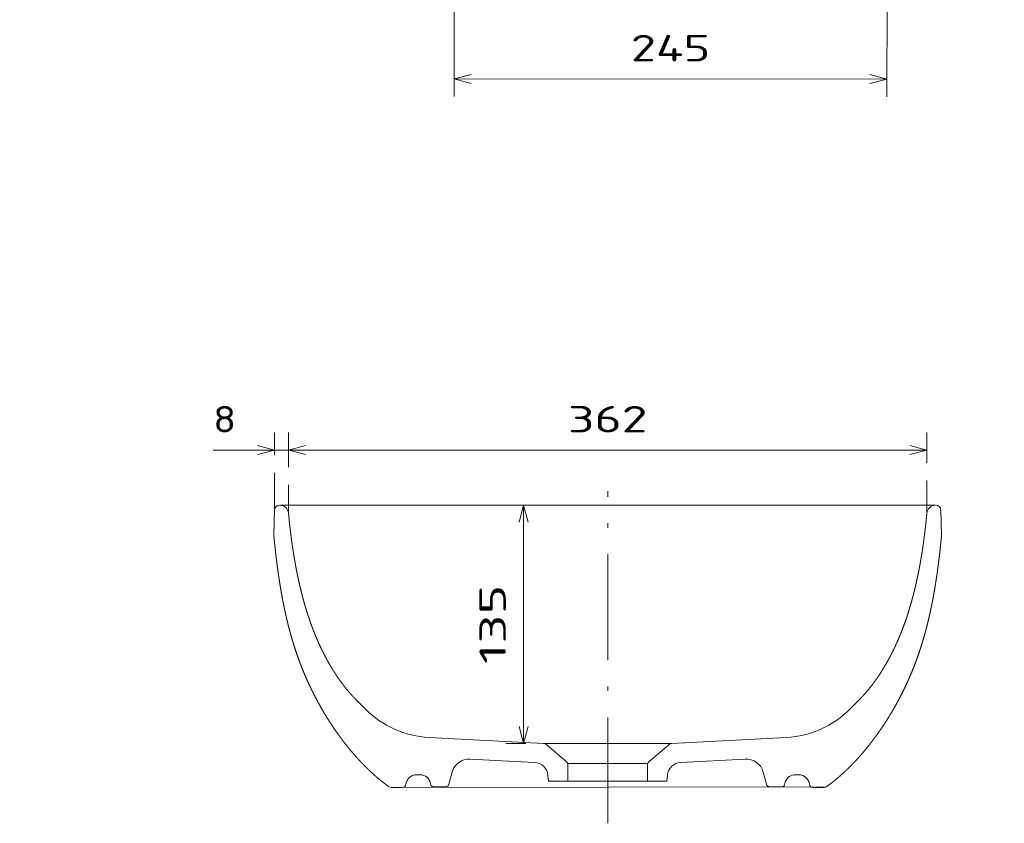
# Model space of a CAD drawing. Extents: x 0 to 420, y 0 to 297.
# Tile 94 of 99: x 216 to 327, y 112 to 203. Entities that reach past the tile are written whole.
import ezdxf
from ezdxf.enums import TextEntityAlignment as Align

# ---------------------------------------------------------------- set-up
doc = ezdxf.new("R2010")
doc.units = 0
doc.linetypes.add('DASHDOT', pattern=[18.5, 12, -3, 0.5, -3])
doc.layers.get('0').update_dxf_attribs({"lineweight": 13})
doc.styles.get("Standard").update_dxf_attribs({"font": 'isocp.shx'})
doc.dimstyles.get("Standard").update_dxf_attribs({"dimtxt": 2.5, "dimasz": 2.5, "dimexe": 1.25, "dimexo": 0.625, "dimtad": 1, "dimcen": 2.5, "dimadec": 0, "dimazin": 0, "dimtfac": 1, "dimtmove": 0, "dimatfit": 0, "dimfxl": 0, "dimarcsym": 0})

# ---------------------------------------------------------------- blocks, each defined once
blk = doc.blocks.new('*D')
at = {"color": 7, "lineweight": 5, "ltscale": 0.356489}
for p, q in [((55.95, 241.9), (55.95, 256.16)), ((175.24, 241.9), (175.24, 256.16))]:
    blk.add_line(p, q, dxfattribs=at)
at = {"color": 7, "lineweight": 5, "ltscale": 0.34779}
for p, q in [((251.41, 241.91), (251.41, 255.82)), ((327.09, 241.91), (327.09, 255.82))]:
    blk.add_line(p, q, dxfattribs=at)
at = {"color": 7, "lineweight": 5}
for p, q in [((55.95, 254.16), (175.24, 254.16)), ((251.41, 253.82), (327.09, 253.82)), ((72.96, 243.31), (36.86, 243.31)), ((38.86, 211.33), (38.86, 243.31)), ((68.71, 211.33), (36.86, 211.33)), ((264.74, 196.71), (313.79, 196.7)), ((70.68, 195.46), (160.75, 195.52)), ((318.31, 154.65), (245.97, 154.65)), ((272.6, 121.39), (272.6, 148.4)), ((94.82, 136.91), (119.38, 121.13))]:
    blk.add_line(p, q, dxfattribs=at)
at = {"color": 7, "lineweight": 5, "ltscale": 0.396859}
for p, q in [((70.67, 209.33), (70.68, 193.46)), ((160.74, 209.4), (160.75, 193.52))]:
    blk.add_line(p, q, dxfattribs=at)
at = {"color": 7, "lineweight": 5, "ltscale": 0.365393}
for p, q in [((264.74, 209.32), (264.73, 194.71)), ((313.8, 209.32), (313.79, 194.7))]:
    blk.add_line(p, q, dxfattribs=at)
at = {"color": 7, "lineweight": 5, "ltscale": 0.064291}
blk.add_line((244.38, 154.08), (244.38, 156.65), dxfattribs=at)
at = {"color": 7, "lineweight": 5, "ltscale": 0.098545}
blk.add_line((245.97, 152.71), (245.97, 156.65), dxfattribs=at)
blk.add_line((245.97, 152.71), (245.97, 156.65), dxfattribs=at)
at = {"color": 7, "lineweight": 5, "ltscale": 0.086658}
blk.add_line((318.31, 153.19), (318.31, 156.65), dxfattribs=at)
at = {"color": 7, "lineweight": 5, "ltscale": 0.338509}
blk.add_line((250.97, 154.65), (237.43, 154.65), dxfattribs=at)
at = {"color": 7, "lineweight": 5, "ltscale": 0.056621}
blk.add_line((272.87, 121.39), (270.6, 121.39), dxfattribs=at)
at = {"color": 7, "lineweight": 5}
for points in [[(57.88, 254.68), (55.95, 254.16), (57.88, 253.65)], [(173.31, 253.65), (175.24, 254.16), (173.31, 254.68)], [(253.35, 254.34), (251.41, 253.82), (253.35, 253.3)], [(325.16, 253.3), (327.09, 253.82), (325.16, 254.34)], [(39.37, 241.38), (38.86, 243.31), (38.34, 241.38)], [(38.34, 213.27), (38.86, 211.33), (39.37, 213.27)], [(266.67, 197.22), (264.74, 196.71), (266.67, 196.19)], [(311.86, 196.18), (313.79, 196.7), (311.86, 197.22)], [(72.61, 195.98), (70.68, 195.46), (72.61, 194.94)], [(158.81, 195.01), (160.75, 195.52), (158.81, 196.04)], [(242.44, 154.14), (244.38, 154.65), (242.44, 155.17)], [(247.9, 155.17), (245.97, 154.65), (247.9, 154.14)], [(247.9, 155.17), (245.97, 154.65), (247.9, 154.14)], [(316.38, 154.14), (318.31, 154.65), (316.38, 155.17)], [(273.12, 146.47), (272.6, 148.4), (272.09, 146.47)], [(113.71, 125.39), (111.81, 126), (113.15, 124.52)], [(272.09, 123.33), (272.6, 121.39), (273.12, 123.33)], [(117.47, 121.74), (119.38, 121.13), (118.03, 122.61)]]:
    blk.add_lwpolyline(points, dxfattribs=at)
for s, p, p2 in [('600', (111.09, 256.16), (120.1, 256.16)), ('380', (284.75, 255.82), (293.76, 255.82))]:
    blk.add_text(s, height=3, dxfattribs=at).set_placement(p, p2, align=Align.FIT)
for s, rotation, p, p2 in [('160', 89.9999, (36.86, 222.82), (36.86, 231.83)), ('245', 359.9921, (284.76, 198.7), (293.77, 198.7)), ('450', 0.0408, (111.21, 197.49), (120.21, 197.5)), ('8', 360, (237.43, 156.65), (240.03, 156.65)), ('362', 360, (277.64, 156.65), (286.64, 156.65)), ('%%c', 327.2872, (95.9, 138.59), (98.42, 136.97)), ('135', 90, (270.6, 130.4), (270.6, 139.4)), ('45', 327.2872, (99.27, 136.43), (104.15, 133.29))]:
    blk.add_text(s, height=3, rotation=rotation, dxfattribs=at).set_placement(p, p2, align=Align.FIT)
blk = doc.blocks.new('BLOCK246')
at = {"color": 7, "lineweight": 5, "ltscale": 0.352098}
for p, q in [((156.96, 188.82), (142.88, 189.19)), ((156.96, -188.82), (142.88, -189.19))]:
    blk.add_line(p, q, dxfattribs=at)
at = {"color": 7, "lineweight": 5, "ltscale": 0.195762}
for p, q in [((44.44, 137.39), (50, 142.9)), ((44.44, -137.39), (50, -142.9))]:
    blk.add_line(p, q, dxfattribs=at)
at = {"color": 7, "lineweight": 5, "ltscale": 0.161383}
for p, q in [((-0.09, 122.72), (-0.01, 116.27)), ((-0.09, -122.72), (-0.01, -116.27))]:
    blk.add_line(p, q, dxfattribs=at)
at = {"color": 7, "lineweight": 5, "ltscale": 0.049973}
for p, q in [((7.12, 106.42), (7.1, 108.42)), ((7.12, -106.42), (7.1, -108.42))]:
    blk.add_line(p, q, dxfattribs=at)
at = {"color": 7, "lineweight": 5}
for p, q in [((24.83, 36.35), (28.23, 101.2)), ((14.08, 41.4), (15.99, 77.95)), ((24.83, -36.35), (28.23, -101.2)), ((14.08, -41.4), (15.99, -77.95))]:
    blk.add_line(p, q, dxfattribs=at)
at = {"color": 7, "lineweight": 5, "ltscale": 0.163408}
for p, q in [((0.32, 91.86), (0.23, 98.4)), ((0.32, -91.86), (0.23, -98.4))]:
    blk.add_line(p, q, dxfattribs=at)
at = {"color": 7, "lineweight": 5, "ltscale": 0.175911}
for p, q in [((8.59, 88.13), (1.8, 89.95)), ((8.59, -88.13), (1.8, -89.95))]:
    blk.add_line(p, q, dxfattribs=at)
at = {"color": 7, "lineweight": 5, "ltscale": 0.086072}
for p, q in [((6.92, 33.86), (3.5, 33.5)), ((6.92, -33.86), (3.5, -33.5))]:
    blk.add_line(p, q, dxfattribs=at)
at = {"color": 7, "lineweight": 5, "ltscale": 0.275}
for p, q in [((3.5, 22.5), (3.5, 33.5)), ((3.5, -22.5), (3.5, -33.5))]:
    blk.add_line(p, q, dxfattribs=at)
at = {"color": 7, "lineweight": 5, "ltscale": 0.361894}
for p, q in [((14.71, 23.55), (24.11, 34.56)), ((14.71, -23.55), (24.11, -34.56))]:
    blk.add_line(p, q, dxfattribs=at)
at = {"color": 7, "lineweight": 5, "ltscale": 0.223256}
for p, q in [((3.5, 22.5), (12.43, 22.5)), ((12.43, -22.5), (3.5, -22.5))]:
    blk.add_line(p, q, dxfattribs=at)
at = {"color": 7, "lineweight": 5}
for centre, radius, start, end in [((154.88, 185.84), 5, 275.2103, 359.4875), ((156.88, 185.82), 3, 359.4875, 88.5), ((83.15, 98.32), 55, 134.7381, 177), ((1.91, 122.75), 2, 144.152, 180.7592), ((1.99, 116.29), 2, 180.7594, 263.5786), ((1.1, 108.34), 6, 0.7593, 83.5786), ((1.12, 106.35), 6, 277.94, 0.7593), ((2.23, 98.42), 2, 97.94, 180.7592), ((2.32, 91.89), 2, 180.7592, 254.9999), ((6.01, 78.47), 10, 357, 75), ((6.09, 41.82), 8, 276.0001, 357), ((21.83, 36.51), 3, 319.4999, 356.9999), ((12.43, 25.5), 3, 270.0001, 319.4999), ((12.43, -25.5), 3, 40.5001, 89.9999), ((6.09, -41.82), 8, 2.9999, 83.9999), ((21.83, -36.51), 3, 3.0001, 40.5001), ((6.01, -78.47), 10, 285, 3), ((2.32, -91.89), 2, 104.9998, 179.2413), ((2.23, -98.42), 2, 179.2408, 262.06), ((1.12, -106.35), 6, 359.2407, 82.06), ((83.15, -98.32), 55, 183, 225.2619), ((1.1, -108.34), 6, 276.4214, 359.2406), ((1.99, -116.29), 2, 96.4214, 179.2406), ((1.91, -122.75), 2, 179.2408, 215.848), ((154.88, -185.84), 5, 0.5125, 84.7897), ((156.88, -185.82), 3, 271.5, 0.5125)]:
    blk.add_arc(centre, radius, start, end, dxfattribs=at)
for points, knots in [([(142.88, 189.19), (142.4, 189.14), (141.92, 189.1), (141.44, 189.06), (140.49, 188.97), (139.53, 188.87), (139.05, 188.83), (136.63, 188.59), (134.22, 188.33), (132.28, 188.11), (129.37, 187.76), (126.45, 187.39), (125.48, 187.26), (123.84, 187.04), (122.2, 186.81), (121.54, 186.72), (120.23, 186.53), (118.91, 186.33), (118.25, 186.23), (115.77, 185.85), (113.29, 185.45), (111.48, 185.14), (109.08, 184.71), (106.68, 184.26), (106.1, 184.15), (104.42, 183.83), (102.74, 183.49), (101.64, 183.26), (100.03, 182.92), (98.41, 182.56), (97.89, 182.45), (95.85, 181.99), (93.82, 181.5), (92.31, 181.13), (90.33, 180.63), (88.36, 180.1), (87.89, 179.97), (86.94, 179.71), (86, 179.45), (85.53, 179.31), (84.15, 178.92), (82.77, 178.51), (81.87, 178.23), (80.08, 177.68), (78.31, 177.11), (77.43, 176.82), (74.88, 175.96), (72.34, 175.05), (70.67, 174.43), (68.2, 173.48), (65.74, 172.48), (64.94, 172.15), (62.93, 171.3), (60.93, 170.43), (59.74, 169.89), (57.37, 168.8), (55.02, 167.66), (53.85, 167.08), (51.52, 165.9), (49.21, 164.68), (48.06, 164.05), (46.15, 163), (44.26, 161.91), (43.5, 161.47), (42, 160.59), (40.51, 159.68), (39.77, 159.23), (37.56, 157.85), (35.39, 156.43), (33.95, 155.47), (31.82, 154.01), (29.72, 152.51), (29.04, 152.02), (27.67, 151.01), (26.32, 150), (25.66, 149.48), (24.34, 148.46), (23.04, 147.43), (22.4, 146.91), (20.53, 145.38), (18.69, 143.81), (17.5, 142.76), (16.04, 141.44), (14.6, 140.09), (14.32, 139.82), (13.77, 139.3), (13.22, 138.77), (12.94, 138.5), (11.62, 137.2), (10.32, 135.88), (9.3, 134.81), (7.82, 133.21), (6.38, 131.57), (5.91, 131.03), (4.45, 129.33), (3.04, 127.59), (2.1, 126.38), (1.18, 125.16), (0.29, 123.92)], [0.00001, 0.00001, 0.00001, 0.00001, 0.00001, 0.00001, 3.43757, 3.43757, 3.43757, 6.875139, 6.875139, 6.875139, 20.790687, 20.790687, 20.790687, 27.831227, 27.831227, 27.831227, 32.583876, 32.583876, 32.583876, 37.336525, 37.336525, 37.336525, 50.519732, 50.519732, 50.519732, 54.738467, 54.738467, 54.738467, 62.719162, 62.719162, 62.719162, 66.534266, 66.534266, 66.534266, 77.625325, 77.625325, 77.625325, 81.121089, 81.121089, 81.121089, 84.616853, 84.616853, 84.616853, 91.375285, 91.375285, 91.375285, 97.94539, 97.94539, 97.94539, 110.636554, 110.636554, 110.636554, 116.875612, 116.875612, 116.875612, 126.194001, 126.194001, 126.194001, 135.521874, 135.521874, 135.521874, 144.856086, 144.856086, 144.856086, 151.083331, 151.083331, 151.083331, 157.298943, 157.298943, 157.298943, 169.634142, 169.634142, 169.634142, 175.706167, 175.706167, 175.706167, 181.701963, 181.701963, 181.701963, 187.584027, 187.584027, 187.584027, 198.947093, 198.947093, 198.947093, 201.670459, 201.670459, 201.670459, 204.393826, 204.393826, 204.393826, 214.897406, 214.897406, 214.897406, 219.96023, 219.96023, 219.96023, 230.892818, 230.892818, 230.892818, 230.892818, 230.892818, 230.892818]), ([(50, 142.9), (50.61, 143.5), (51.22, 144.09), (51.85, 144.68), (53.12, 145.84), (54.42, 146.97), (55.09, 147.53), (56.46, 148.65), (57.86, 149.74), (58.58, 150.29), (59.5, 150.97), (60.43, 151.64), (60.62, 151.78), (61.01, 152.05), (61.4, 152.33), (61.59, 152.46), (62.59, 153.16), (63.6, 153.84), (64.42, 154.37), (65.46, 155.04), (66.5, 155.69), (66.71, 155.82), (67.59, 156.36), (68.47, 156.89), (69.14, 157.28), (70.04, 157.81), (70.94, 158.32), (71.17, 158.45), (72.11, 158.98), (73.06, 159.49), (73.77, 159.87), (74.74, 160.38), (75.7, 160.88), (75.95, 161), (76.94, 161.5), (77.93, 161.99), (78.69, 162.36), (79.69, 162.83), (80.7, 163.3), (80.96, 163.42), (81.72, 163.77), (82.49, 164.11), (83.01, 164.34), (83.79, 164.68), (84.58, 165.01), (84.84, 165.12), (85.91, 165.57), (86.99, 166.01), (87.8, 166.34), (88.88, 166.76), (89.97, 167.18), (90.25, 167.28), (91.36, 167.7), (92.47, 168.11), (93.31, 168.41), (94.43, 168.8), (95.56, 169.19), (95.85, 169.28), (96.72, 169.57), (97.59, 169.86), (98.17, 170.05), (99.06, 170.33), (99.94, 170.61), (100.25, 170.7), (100.86, 170.89), (101.48, 171.08), (101.78, 171.17), (102.7, 171.44), (103.62, 171.71), (104.24, 171.89), (105.5, 172.24), (106.76, 172.58), (107.4, 172.76), (108.7, 173.1), (109.99, 173.43), (110.64, 173.6), (111.98, 173.93), (113.33, 174.25), (114.03, 174.42), (115.07, 174.66), (116.12, 174.9), (116.47, 174.97), (117.54, 175.21), (118.6, 175.44), (119.32, 175.59), (120.41, 175.82), (121.5, 176.04), (121.87, 176.12), (122.98, 176.34), (124.08, 176.55), (124.82, 176.69), (126.34, 176.97), (127.86, 177.25), (128.64, 177.38), (129.81, 177.58), (130.99, 177.78), (131.38, 177.84), (132.57, 178.04), (133.77, 178.23), (134.57, 178.35), (135.79, 178.53), (137, 178.71), (137.4, 178.77), (138.63, 178.95), (139.86, 179.11), (140.68, 179.22), (142.34, 179.44), (144.01, 179.65), (144.85, 179.75), (145.91, 179.88), (146.98, 180), (147.19, 180.03), (148.27, 180.15), (149.35, 180.27), (150.21, 180.36), (151.31, 180.47), (152.4, 180.58), (152.63, 180.6), (153.31, 180.67), (153.98, 180.73), (154.43, 180.78), (154.89, 180.82), (155.34, 180.86)], [0.000243, 0.000243, 0.000243, 0.000243, 0.000243, 0.000243, 6.791609, 6.791609, 6.791609, 13.699533, 13.699533, 13.699533, 20.885048, 20.885048, 20.885048, 22.767454, 22.767454, 22.767454, 24.64986, 24.64986, 24.64986, 32.397541, 32.397541, 32.397541, 34.38909, 34.38909, 34.38909, 40.581762, 40.581762, 40.581762, 42.682369, 42.682369, 42.682369, 49.137135, 49.137135, 49.137135, 51.314263, 51.314263, 51.314263, 57.931638, 57.931638, 57.931638, 60.15048, 60.15048, 60.15048, 64.652707, 64.652707, 64.652707, 66.929719, 66.929719, 66.929719, 73.83005, 73.83005, 73.83005, 76.176835, 76.176835, 76.176835, 83.26459, 83.26459, 83.26459, 85.67374, 85.67374, 85.67374, 90.504366, 90.504366, 90.504366, 93.044757, 93.044757, 93.044757, 95.583097, 95.583097, 95.583097, 100.659759, 100.659759, 100.659759, 105.983041, 105.983041, 105.983041, 111.305716, 111.305716, 111.305716, 116.990047, 116.990047, 116.990047, 119.83222, 119.83222, 119.83222, 125.663382, 125.663382, 125.663382, 128.650282, 128.650282, 128.650282, 134.628274, 134.628274, 134.628274, 140.92459, 140.92459, 140.92459, 144.072755, 144.072755, 144.072755, 150.505423, 150.505423, 150.505423, 153.796465, 153.796465, 153.796465, 160.364083, 160.364083, 160.364083, 167.160509, 167.160509, 167.160509, 168.85962, 168.85962, 168.85962, 175.75764, 175.75764, 175.75764, 177.558341, 177.558341, 177.558341, 181.159741, 181.159741, 181.159741, 181.159741, 181.159741, 181.159741]), ([(142.88, -189.19), (142.4, -189.14), (141.92, -189.1), (141.44, -189.06), (140.49, -188.97), (139.53, -188.87), (139.05, -188.83), (136.63, -188.59), (134.22, -188.33), (132.28, -188.11), (129.37, -187.76), (126.45, -187.39), (125.48, -187.26), (123.84, -187.04), (122.2, -186.81), (121.54, -186.72), (120.23, -186.53), (118.91, -186.33), (118.25, -186.23), (115.77, -185.85), (113.29, -185.45), (111.48, -185.14), (109.08, -184.71), (106.68, -184.26), (106.1, -184.15), (104.42, -183.83), (102.74, -183.49), (101.64, -183.26), (100.03, -182.92), (98.41, -182.56), (97.89, -182.45), (95.85, -181.99), (93.82, -181.5), (92.31, -181.13), (90.33, -180.63), (88.36, -180.1), (87.89, -179.97), (86.94, -179.71), (86, -179.45), (85.53, -179.31), (84.15, -178.92), (82.77, -178.51), (81.87, -178.23), (80.08, -177.68), (78.31, -177.11), (77.43, -176.82), (74.88, -175.96), (72.34, -175.05), (70.67, -174.43), (68.2, -173.48), (65.74, -172.48), (64.94, -172.15), (62.93, -171.3), (60.93, -170.43), (59.74, -169.89), (57.37, -168.8), (55.02, -167.66), (53.85, -167.08), (51.52, -165.9), (49.21, -164.68), (48.06, -164.05), (46.15, -163), (44.26, -161.91), (43.5, -161.47), (42, -160.59), (40.51, -159.68), (39.77, -159.23), (37.56, -157.85), (35.39, -156.43), (33.95, -155.47), (31.82, -154.01), (29.72, -152.51), (29.04, -152.02), (27.67, -151.01), (26.32, -150), (25.66, -149.48), (24.34, -148.46), (23.04, -147.43), (22.4, -146.91), (20.53, -145.38), (18.69, -143.81), (17.5, -142.76), (16.04, -141.44), (14.6, -140.09), (14.32, -139.82), (13.77, -139.3), (13.22, -138.77), (12.94, -138.5), (11.62, -137.2), (10.32, -135.88), (9.3, -134.81), (7.82, -133.21), (6.38, -131.57), (5.91, -131.03), (4.45, -129.33), (3.04, -127.59), (2.1, -126.38), (1.18, -125.16), (0.29, -123.92)], [0.00001, 0.00001, 0.00001, 0.00001, 0.00001, 0.00001, 3.43757, 3.43757, 3.43757, 6.875139, 6.875139, 6.875139, 20.790687, 20.790687, 20.790687, 27.831227, 27.831227, 27.831227, 32.583876, 32.583876, 32.583876, 37.336525, 37.336525, 37.336525, 50.519732, 50.519732, 50.519732, 54.738467, 54.738467, 54.738467, 62.719162, 62.719162, 62.719162, 66.534266, 66.534266, 66.534266, 77.625325, 77.625325, 77.625325, 81.121089, 81.121089, 81.121089, 84.616853, 84.616853, 84.616853, 91.375285, 91.375285, 91.375285, 97.94539, 97.94539, 97.94539, 110.636554, 110.636554, 110.636554, 116.875612, 116.875612, 116.875612, 126.194001, 126.194001, 126.194001, 135.521874, 135.521874, 135.521874, 144.856086, 144.856086, 144.856086, 151.083331, 151.083331, 151.083331, 157.298943, 157.298943, 157.298943, 169.634142, 169.634142, 169.634142, 175.706167, 175.706167, 175.706167, 181.701963, 181.701963, 181.701963, 187.584027, 187.584027, 187.584027, 198.947093, 198.947093, 198.947093, 201.670459, 201.670459, 201.670459, 204.393826, 204.393826, 204.393826, 214.897406, 214.897406, 214.897406, 219.96023, 219.96023, 219.96023, 230.892818, 230.892818, 230.892818, 230.892818, 230.892818, 230.892818]), ([(50, -142.9), (50.61, -143.5), (51.22, -144.09), (51.85, -144.68), (53.12, -145.84), (54.42, -146.97), (55.09, -147.53), (56.46, -148.65), (57.86, -149.74), (58.58, -150.29), (59.5, -150.97), (60.43, -151.64), (60.62, -151.78), (61.01, -152.05), (61.4, -152.33), (61.59, -152.46), (62.59, -153.16), (63.6, -153.84), (64.42, -154.37), (65.46, -155.04), (66.5, -155.69), (66.71, -155.82), (67.59, -156.36), (68.47, -156.89), (69.14, -157.28), (70.04, -157.81), (70.94, -158.32), (71.17, -158.45), (72.11, -158.98), (73.06, -159.49), (73.77, -159.87), (74.74, -160.38), (75.7, -160.88), (75.95, -161), (76.94, -161.5), (77.93, -161.99), (78.69, -162.36), (79.69, -162.83), (80.7, -163.3), (80.96, -163.42), (81.72, -163.77), (82.49, -164.11), (83.01, -164.34), (83.79, -164.68), (84.58, -165.01), (84.84, -165.12), (85.91, -165.57), (86.99, -166.01), (87.8, -166.34), (88.88, -166.76), (89.97, -167.18), (90.25, -167.28), (91.36, -167.7), (92.47, -168.11), (93.31, -168.41), (94.43, -168.8), (95.56, -169.19), (95.85, -169.28), (96.72, -169.57), (97.59, -169.86), (98.17, -170.05), (99.06, -170.33), (99.94, -170.61), (100.25, -170.7), (100.86, -170.89), (101.48, -171.08), (101.78, -171.17), (102.7, -171.44), (103.62, -171.71), (104.24, -171.89), (105.5, -172.24), (106.76, -172.58), (107.4, -172.76), (108.7, -173.1), (109.99, -173.43), (110.64, -173.6), (111.98, -173.93), (113.33, -174.25), (114.03, -174.42), (115.07, -174.66), (116.12, -174.9), (116.47, -174.97), (117.54, -175.21), (118.6, -175.44), (119.32, -175.59), (120.41, -175.82), (121.5, -176.04), (121.87, -176.12), (122.98, -176.34), (124.08, -176.55), (124.82, -176.69), (126.34, -176.97), (127.86, -177.25), (128.64, -177.38), (129.81, -177.58), (130.99, -177.78), (131.38, -177.84), (132.57, -178.04), (133.77, -178.23), (134.57, -178.35), (135.79, -178.53), (137, -178.71), (137.4, -178.77), (138.63, -178.95), (139.86, -179.11), (140.68, -179.22), (142.34, -179.44), (144.01, -179.65), (144.85, -179.75), (145.91, -179.88), (146.98, -180), (147.19, -180.03), (148.27, -180.15), (149.35, -180.27), (150.21, -180.36), (151.31, -180.47), (152.4, -180.58), (152.63, -180.6), (153.31, -180.67), (153.98, -180.73), (154.43, -180.78), (154.89, -180.82), (155.34, -180.86)], [0.000243, 0.000243, 0.000243, 0.000243, 0.000243, 0.000243, 6.791609, 6.791609, 6.791609, 13.699533, 13.699533, 13.699533, 20.885048, 20.885048, 20.885048, 22.767454, 22.767454, 22.767454, 24.64986, 24.64986, 24.64986, 32.397541, 32.397541, 32.397541, 34.38909, 34.38909, 34.38909, 40.581762, 40.581762, 40.581762, 42.682369, 42.682369, 42.682369, 49.137135, 49.137135, 49.137135, 51.314263, 51.314263, 51.314263, 57.931638, 57.931638, 57.931638, 60.15048, 60.15048, 60.15048, 64.652707, 64.652707, 64.652707, 66.929719, 66.929719, 66.929719, 73.83005, 73.83005, 73.83005, 76.176835, 76.176835, 76.176835, 83.26459, 83.26459, 83.26459, 85.67374, 85.67374, 85.67374, 90.504366, 90.504366, 90.504366, 93.044757, 93.044757, 93.044757, 95.583097, 95.583097, 95.583097, 100.659759, 100.659759, 100.659759, 105.983041, 105.983041, 105.983041, 111.305716, 111.305716, 111.305716, 116.990047, 116.990047, 116.990047, 119.83222, 119.83222, 119.83222, 125.663382, 125.663382, 125.663382, 128.650282, 128.650282, 128.650282, 134.628274, 134.628274, 134.628274, 140.92459, 140.92459, 140.92459, 144.072755, 144.072755, 144.072755, 150.505423, 150.505423, 150.505423, 153.796465, 153.796465, 153.796465, 160.364083, 160.364083, 160.364083, 167.160509, 167.160509, 167.160509, 168.85962, 168.85962, 168.85962, 175.75764, 175.75764, 175.75764, 177.558341, 177.558341, 177.558341, 181.159741, 181.159741, 181.159741, 181.159741, 181.159741, 181.159741])]:
    blk.add_open_spline(points, degree=5, knots=knots, dxfattribs=at)

msp = doc.modelspace()

# ---------------------------------------------------------------- linework, layer by layer
at = {"color": 7, "lineweight": 5, "ltscale": 0.106563}
msp.add_line((244.3758, 147.8204), (244.3758, 152.0829), dxfattribs=at)
at = {"color": 7, "lineweight": 5, "ltscale": 0.080431}
msp.add_line((245.9678, 147.4955), (245.9678, 150.7127), dxfattribs=at)
at = {"color": 7, "lineweight": 5, "ltscale": 0.092318}
msp.add_line((318.3113, 147.4955), (318.3113, 151.1882), dxfattribs=at)
at = {"color": 7, "linetype": 'DASHDOT', "lineweight": 5}
msp.add_line((282.1396, 112.3495), (282.1396, 150.0056), dxfattribs=at)
at = {"color": 7, "lineweight": 5}
for p, q in [((244.9809, 148.4046), (319.2982, 148.4046)), ((306.9235, 116.4853), (257.5951, 116.4096))]:
    msp.add_line(p, q, dxfattribs=at)
at = {"color": 7, "lineweight": 5, "ltscale": 0.363505}
msp.add_line((274.8695, 121.3938), (289.4096, 121.3938), dxfattribs=at)
at = {"color": 7, "lineweight": 5, "ltscale": 0.226913}
msp.add_line((277.6013, 119.1252), (286.6778, 119.1252), dxfattribs=at)
at = {"color": 7, "lineweight": 5, "ltscale": 0.225}
msp.add_line((277.6396, 117.1283), (286.6396, 117.1283), dxfattribs=at)

# ---------------------------------------------------------------- block references
at = {"lineweight": 0, "xscale": 0.2, "yscale": 0.2, "zscale": 0.2, "rotation": 90.0000000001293}
msp.add_blockref('BLOCK246', (282.1396, 116.4283), dxfattribs=at)

# ---------------------------------------------------------------- dimensions: what is measured, and where the dimension line sits
at = {"color": 0, "lineweight": 0}
dim = msp.add_diameter_dim_2p(p1=(119.3784, 121.1337), p2=(111.8059, 125.9975), dimstyle='Standard', override={"dimlfac": 5}, dxfattribs=at)
dim.commit()
dim.dimension.update_dxf_attribs({"geometry": '*D', "text_midpoint": (98.944, 134.2588), "dimtype": 163})
for base, p1, p2, angle, middle, dimtype in [((38.8557, 211.3346), (74.959, 243.3104), (70.7137, 211.3346), 269.998481, (38.8558, 227.3225), 160), ((70.68, 195.4601), (160.7338, 211.3986), (70.6687, 211.3345), 180.040802, (115.7126, 195.4922), 161), ((272.6046, 121.3938), (244.9809, 148.4046), (274.8695, 121.3938), 269.998569, (272.6046, 134.8992), 160), ((245.9678, 154.6545), (244.3758, 152.0829), (245.9678, 150.7127), 359.998092, (238.7286, 154.6545), 160), ((318.3113, 154.6545), (245.9678, 150.7127), (318.3113, 151.1882), 359.998092, (282.1396, 154.6545), 160), ((264.7351, 196.7064), (313.7961, 211.3153), (264.7372, 211.3221), 179.992086, (289.2646, 196.703), 161)]:
    dim = msp.add_linear_dim(base=base, p1=p1, p2=p2, angle=angle, dimstyle='Standard', override={"dimlfac": 5}, dxfattribs=at)
    dim.commit()
    dim.dimension.update_dxf_attribs({"geometry": '*D', "text_midpoint": middle, "dimtype": dimtype})
dim = msp.add_linear_dim(base=(251.4142, 253.8219), p1=(327.0892, 239.9102), p2=(251.4142, 239.9102), angle=180, text='380', dimstyle='Standard', override={"dimlfac": 5}, dxfattribs=at)
dim.commit()
dim.dimension.update_dxf_attribs({"geometry": '*D', "text_midpoint": (289.2517, 253.8219), "dimtype": 161})

doc.saveas('drawing.dxf')
